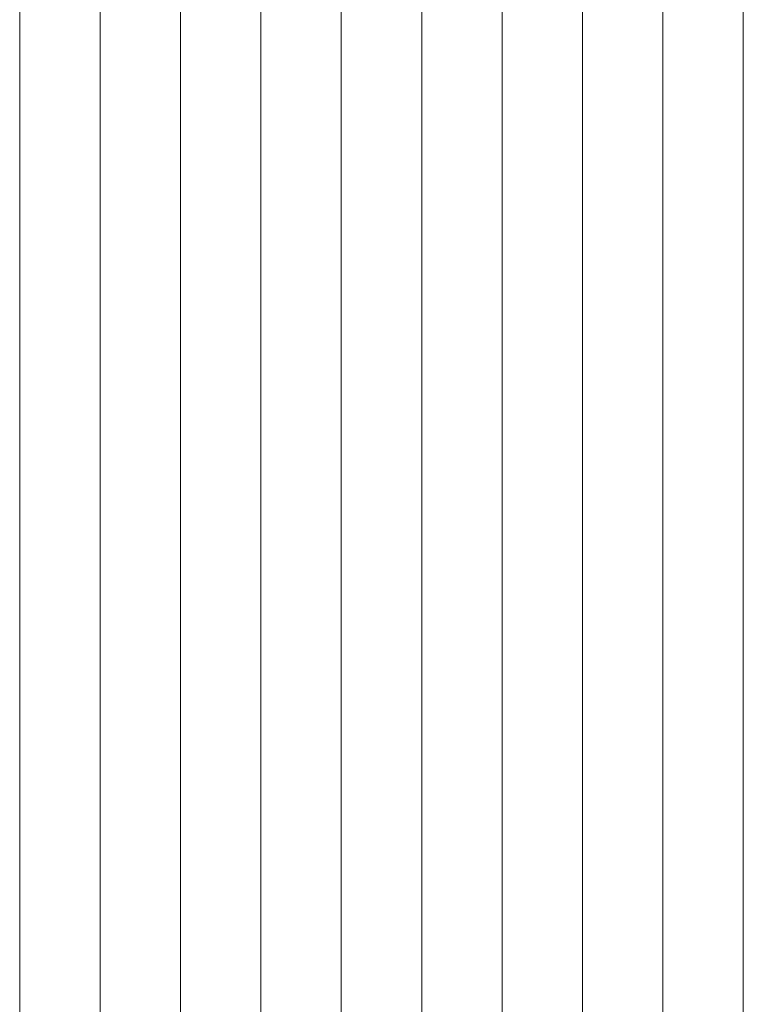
# Model space of a CAD drawing. Header units: millimetres. Extents: x -65 to 293624, y -1905 to 31061.
# Tile 56 of 256: x 38451 to 39351, y 16247 to 17472. Entities that reach past the tile are written whole.
import ezdxf

# ---------------------------------------------------------------- set-up
doc = ezdxf.new("R2010")
doc.units = ezdxf.units.MM
doc.header["$MEASUREMENT"] = 0
doc.layers.add('1263 Katuse alusserv.AR', color=7, linetype='Continuous')

# ---------------------------------------------------------------- blocks, each defined once
blk = doc.blocks.new('*X261', base_point=(-38239, 12361.4))
at = {"layer": '1263 Katuse alusserv.AR', "color": 7, "linetype": 'Continuous', "lineweight": 13}
for p, q in [((38450.6, 17505.7), (38450.6, 17441.8)), ((38450.6, 17505.7), (38450.6, 17441.8)), ((38550.6, 17505.7), (38550.6, 17441.8)), ((38550.6, 17505.7), (38550.6, 17441.8)), ((38650.6, 17505.7), (38650.6, 17441.8)), ((38650.6, 17505.7), (38650.6, 17441.8)), ((38750.6, 17505.7), (38750.6, 17441.8)), ((38750.6, 17505.7), (38750.6, 17441.8)), ((38850.6, 17505.7), (38850.6, 17441.8)), ((38850.6, 17505.7), (38850.6, 17441.8)), ((38950.6, 17505.7), (38950.6, 17441.8)), ((38950.6, 17505.7), (38950.6, 17441.8)), ((39050.6, 17505.7), (39050.6, 17441.8)), ((39050.6, 17505.7), (39050.6, 17441.8)), ((39150.6, 17505.7), (39150.6, 17441.8)), ((39150.6, 17505.7), (39150.6, 17441.8)), ((39250.6, 17505.7), (39250.6, 17441.8)), ((39250.6, 17505.7), (39250.6, 17441.8)), ((39350.6, 17505.7), (39350.6, 17441.8)), ((39350.6, 17505.7), (39350.6, 17441.8)), ((38450.6, 17441.8), (38450.6, 17377.9)), ((38450.6, 17441.8), (38450.6, 17377.9)), ((38550.6, 17441.8), (38550.6, 17377.9)), ((38550.6, 17441.8), (38550.6, 17377.9)), ((38650.6, 17441.8), (38650.6, 17377.9)), ((38650.6, 17441.8), (38650.6, 17377.9)), ((38750.6, 17441.8), (38750.6, 17377.9)), ((38750.6, 17441.8), (38750.6, 17377.9)), ((38850.6, 17441.8), (38850.6, 17377.9)), ((38850.6, 17441.8), (38850.6, 17377.9)), ((38950.6, 17441.8), (38950.6, 17377.9)), ((38950.6, 17441.8), (38950.6, 17377.9)), ((39050.6, 17441.8), (39050.6, 17377.9)), ((39050.6, 17441.8), (39050.6, 17377.9)), ((39150.6, 17441.8), (39150.6, 17377.9)), ((39150.6, 17441.8), (39150.6, 17377.9)), ((39250.6, 17441.8), (39250.6, 17377.9)), ((39250.6, 17441.8), (39250.6, 17377.9)), ((39350.6, 17441.8), (39350.6, 17377.9)), ((39350.6, 17441.8), (39350.6, 17377.9)), ((38450.6, 17377.9), (38450.6, 17313.9)), ((38450.6, 17377.9), (38450.6, 17313.9)), ((38550.6, 17377.9), (38550.6, 17313.9)), ((38550.6, 17377.9), (38550.6, 17313.9)), ((38650.6, 17377.9), (38650.6, 17313.9)), ((38650.6, 17377.9), (38650.6, 17313.9)), ((38750.6, 17377.9), (38750.6, 17313.9)), ((38750.6, 17377.9), (38750.6, 17313.9)), ((38850.6, 17377.9), (38850.6, 17313.9)), ((38850.6, 17377.9), (38850.6, 17313.9)), ((38950.6, 17377.9), (38950.6, 17313.9)), ((38950.6, 17377.9), (38950.6, 17313.9)), ((39050.6, 17377.9), (39050.6, 17313.9)), ((39050.6, 17377.9), (39050.6, 17313.9)), ((39150.6, 17377.9), (39150.6, 17313.9)), ((39150.6, 17377.9), (39150.6, 17313.9)), ((39250.6, 17377.9), (39250.6, 17313.9)), ((39250.6, 17377.9), (39250.6, 17313.9)), ((39350.6, 17377.9), (39350.6, 17313.9)), ((39350.6, 17377.9), (39350.6, 17313.9)), ((38450.6, 17313.9), (38450.6, 17250)), ((38450.6, 17313.9), (38450.6, 17250)), ((38550.6, 17313.9), (38550.6, 17250)), ((38550.6, 17313.9), (38550.6, 17250)), ((38650.6, 17313.9), (38650.6, 17250)), ((38650.6, 17313.9), (38650.6, 17250)), ((38750.6, 17313.9), (38750.6, 17250)), ((38750.6, 17313.9), (38750.6, 17250)), ((38850.6, 17313.9), (38850.6, 17250)), ((38850.6, 17313.9), (38850.6, 17250)), ((38950.6, 17313.9), (38950.6, 17250)), ((38950.6, 17313.9), (38950.6, 17250)), ((39050.6, 17313.9), (39050.6, 17250)), ((39050.6, 17313.9), (39050.6, 17250)), ((39150.6, 17313.9), (39150.6, 17250)), ((39150.6, 17313.9), (39150.6, 17250)), ((39250.6, 17313.9), (39250.6, 17250)), ((39250.6, 17313.9), (39250.6, 17250)), ((39350.6, 17313.9), (39350.6, 17250)), ((39350.6, 17313.9), (39350.6, 17250)), ((38450.6, 17250), (38450.6, 17186.1)), ((38450.6, 17250), (38450.6, 17186.1)), ((38550.6, 17250), (38550.6, 17186.1)), ((38550.6, 17250), (38550.6, 17186.1)), ((38650.6, 17250), (38650.6, 17186.1)), ((38650.6, 17250), (38650.6, 17186.1)), ((38750.6, 17250), (38750.6, 17186.1)), ((38750.6, 17250), (38750.6, 17186.1)), ((38850.6, 17250), (38850.6, 17186.1)), ((38850.6, 17250), (38850.6, 17186.1)), ((38950.6, 17250), (38950.6, 17186.1)), ((38950.6, 17250), (38950.6, 17186.1)), ((39050.6, 17250), (39050.6, 17186.1)), ((39050.6, 17250), (39050.6, 17186.1)), ((39150.6, 17250), (39150.6, 17186.1)), ((39150.6, 17250), (39150.6, 17186.1)), ((39250.6, 17250), (39250.6, 17186.1)), ((39250.6, 17250), (39250.6, 17186.1)), ((39350.6, 17250), (39350.6, 17186.1)), ((39350.6, 17250), (39350.6, 17186.1)), ((38450.6, 17186.1), (38450.6, 17122.2)), ((38450.6, 17186.1), (38450.6, 17122.2)), ((38550.6, 17186.1), (38550.6, 17122.2)), ((38550.6, 17186.1), (38550.6, 17122.2)), ((38650.6, 17186.1), (38650.6, 17122.2)), ((38650.6, 17186.1), (38650.6, 17122.2)), ((38750.6, 17186.1), (38750.6, 17122.2)), ((38750.6, 17186.1), (38750.6, 17122.2)), ((38850.6, 17186.1), (38850.6, 17122.2)), ((38850.6, 17186.1), (38850.6, 17122.2)), ((38950.6, 17186.1), (38950.6, 17122.2)), ((38950.6, 17186.1), (38950.6, 17122.2)), ((39050.6, 17186.1), (39050.6, 17122.2)), ((39050.6, 17186.1), (39050.6, 17122.2)), ((39150.6, 17186.1), (39150.6, 17122.2)), ((39150.6, 17186.1), (39150.6, 17122.2)), ((39250.6, 17186.1), (39250.6, 17122.2)), ((39250.6, 17186.1), (39250.6, 17122.2)), ((39350.6, 17186.1), (39350.6, 17122.2)), ((39350.6, 17186.1), (39350.6, 17122.2)), ((38450.6, 17122.2), (38450.6, 17058.3)), ((38450.6, 17122.2), (38450.6, 17058.3)), ((38550.6, 17122.2), (38550.6, 17058.3)), ((38550.6, 17122.2), (38550.6, 17058.3)), ((38650.6, 17122.2), (38650.6, 17058.3)), ((38650.6, 17122.2), (38650.6, 17058.3)), ((38750.6, 17122.2), (38750.6, 17058.3)), ((38750.6, 17122.2), (38750.6, 17058.3)), ((38850.6, 17122.2), (38850.6, 17058.3)), ((38850.6, 17122.2), (38850.6, 17058.3)), ((38950.6, 17122.2), (38950.6, 17058.3)), ((38950.6, 17122.2), (38950.6, 17058.3)), ((39050.6, 17122.2), (39050.6, 17058.3)), ((39050.6, 17122.2), (39050.6, 17058.3)), ((39150.6, 17122.2), (39150.6, 17058.3)), ((39150.6, 17122.2), (39150.6, 17058.3)), ((39250.6, 17122.2), (39250.6, 17058.3)), ((39250.6, 17122.2), (39250.6, 17058.3)), ((39350.6, 17122.2), (39350.6, 17058.3)), ((39350.6, 17122.2), (39350.6, 17058.3)), ((38450.6, 17058.3), (38450.6, 16994.4)), ((38450.6, 17058.3), (38450.6, 16994.4)), ((38550.6, 17058.3), (38550.6, 16994.4)), ((38550.6, 17058.3), (38550.6, 16994.4)), ((38650.6, 17058.3), (38650.6, 16994.4)), ((38650.6, 17058.3), (38650.6, 16994.4)), ((38750.6, 17058.3), (38750.6, 16994.4)), ((38750.6, 17058.3), (38750.6, 16994.4)), ((38850.6, 17058.3), (38850.6, 16994.4)), ((38850.6, 17058.3), (38850.6, 16994.4)), ((38950.6, 17058.3), (38950.6, 16994.4)), ((38950.6, 17058.3), (38950.6, 16994.4)), ((39050.6, 17058.3), (39050.6, 16994.4)), ((39050.6, 17058.3), (39050.6, 16994.4)), ((39150.6, 17058.3), (39150.6, 16994.4)), ((39150.6, 17058.3), (39150.6, 16994.4)), ((39250.6, 17058.3), (39250.6, 16994.4)), ((39250.6, 17058.3), (39250.6, 16994.4)), ((39350.6, 17058.3), (39350.6, 16994.4)), ((39350.6, 17058.3), (39350.6, 16994.4)), ((38450.6, 16994.4), (38450.6, 16930.4)), ((38450.6, 16994.4), (38450.6, 16930.4)), ((38550.6, 16994.4), (38550.6, 16930.4)), ((38550.6, 16994.4), (38550.6, 16930.4)), ((38650.6, 16994.4), (38650.6, 16930.4)), ((38650.6, 16994.4), (38650.6, 16930.4)), ((38750.6, 16994.4), (38750.6, 16930.4)), ((38750.6, 16994.4), (38750.6, 16930.4)), ((38850.6, 16994.4), (38850.6, 16930.4)), ((38850.6, 16994.4), (38850.6, 16930.4)), ((38950.6, 16994.4), (38950.6, 16930.4)), ((38950.6, 16994.4), (38950.6, 16930.4)), ((39050.6, 16994.4), (39050.6, 16930.4)), ((39050.6, 16994.4), (39050.6, 16930.4)), ((39150.6, 16994.4), (39150.6, 16930.4)), ((39150.6, 16994.4), (39150.6, 16930.4)), ((39250.6, 16994.4), (39250.6, 16930.4)), ((39250.6, 16994.4), (39250.6, 16930.4)), ((39350.6, 16994.4), (39350.6, 16930.4)), ((39350.6, 16994.4), (39350.6, 16930.4)), ((38450.6, 16930.4), (38450.6, 16866.5)), ((38450.6, 16930.4), (38450.6, 16866.5)), ((38550.6, 16930.4), (38550.6, 16866.5)), ((38550.6, 16930.4), (38550.6, 16866.5)), ((38650.6, 16930.4), (38650.6, 16866.5)), ((38650.6, 16930.4), (38650.6, 16866.5)), ((38750.6, 16930.4), (38750.6, 16866.5)), ((38750.6, 16930.4), (38750.6, 16866.5)), ((38850.6, 16930.4), (38850.6, 16866.5)), ((38850.6, 16930.4), (38850.6, 16866.5)), ((38950.6, 16930.4), (38950.6, 16866.5)), ((38950.6, 16930.4), (38950.6, 16866.5)), ((39050.6, 16930.4), (39050.6, 16866.5)), ((39050.6, 16930.4), (39050.6, 16866.5)), ((39150.6, 16930.4), (39150.6, 16866.5)), ((39150.6, 16930.4), (39150.6, 16866.5)), ((39250.6, 16930.4), (39250.6, 16866.5)), ((39250.6, 16930.4), (39250.6, 16866.5)), ((39350.6, 16930.4), (39350.6, 16866.5)), ((39350.6, 16930.4), (39350.6, 16866.5)), ((38450.6, 16866.5), (38450.6, 16802.6)), ((38450.6, 16866.5), (38450.6, 16802.6)), ((38550.6, 16866.5), (38550.6, 16802.6)), ((38550.6, 16866.5), (38550.6, 16802.6)), ((38650.6, 16866.5), (38650.6, 16802.6)), ((38650.6, 16866.5), (38650.6, 16802.6)), ((38750.6, 16866.5), (38750.6, 16802.6)), ((38750.6, 16866.5), (38750.6, 16802.6)), ((38850.6, 16866.5), (38850.6, 16802.6)), ((38850.6, 16866.5), (38850.6, 16802.6)), ((38950.6, 16866.5), (38950.6, 16802.6)), ((38950.6, 16866.5), (38950.6, 16802.6)), ((39050.6, 16866.5), (39050.6, 16802.6)), ((39050.6, 16866.5), (39050.6, 16802.6)), ((39150.6, 16866.5), (39150.6, 16802.6)), ((39150.6, 16866.5), (39150.6, 16802.6)), ((39250.6, 16866.5), (39250.6, 16802.6)), ((39250.6, 16866.5), (39250.6, 16802.6)), ((39350.6, 16866.5), (39350.6, 16802.6)), ((39350.6, 16866.5), (39350.6, 16802.6)), ((38450.6, 16802.6), (38450.6, 16738.7)), ((38450.6, 16802.6), (38450.6, 16738.7)), ((38550.6, 16802.6), (38550.6, 16738.7)), ((38550.6, 16802.6), (38550.6, 16738.7)), ((38650.6, 16802.6), (38650.6, 16738.7)), ((38650.6, 16802.6), (38650.6, 16738.7)), ((38750.6, 16802.6), (38750.6, 16738.7)), ((38750.6, 16802.6), (38750.6, 16738.7)), ((38850.6, 16802.6), (38850.6, 16738.7)), ((38850.6, 16802.6), (38850.6, 16738.7)), ((38950.6, 16802.6), (38950.6, 16738.7)), ((38950.6, 16802.6), (38950.6, 16738.7)), ((39050.6, 16802.6), (39050.6, 16738.7)), ((39050.6, 16802.6), (39050.6, 16738.7)), ((39150.6, 16802.6), (39150.6, 16738.7)), ((39150.6, 16802.6), (39150.6, 16738.7)), ((39250.6, 16802.6), (39250.6, 16738.7)), ((39250.6, 16802.6), (39250.6, 16738.7)), ((39350.6, 16802.6), (39350.6, 16738.7)), ((39350.6, 16802.6), (39350.6, 16738.7)), ((38450.6, 16738.7), (38450.6, 16674.8)), ((38450.6, 16738.7), (38450.6, 16674.8)), ((38550.6, 16738.7), (38550.6, 16674.8)), ((38550.6, 16738.7), (38550.6, 16674.8)), ((38650.6, 16738.7), (38650.6, 16674.8)), ((38650.6, 16738.7), (38650.6, 16674.8)), ((38750.6, 16738.7), (38750.6, 16674.8)), ((38750.6, 16738.7), (38750.6, 16674.8)), ((38850.6, 16738.7), (38850.6, 16674.8)), ((38850.6, 16738.7), (38850.6, 16674.8)), ((38950.6, 16738.7), (38950.6, 16674.8)), ((38950.6, 16738.7), (38950.6, 16674.8)), ((39050.6, 16738.7), (39050.6, 16674.8)), ((39050.6, 16738.7), (39050.6, 16674.8)), ((39150.6, 16738.7), (39150.6, 16674.8)), ((39150.6, 16738.7), (39150.6, 16674.8)), ((39250.6, 16738.7), (39250.6, 16674.8)), ((39250.6, 16738.7), (39250.6, 16674.8)), ((39350.6, 16738.7), (39350.6, 16674.8)), ((39350.6, 16738.7), (39350.6, 16674.8)), ((38450.6, 16674.8), (38450.6, 16610.9)), ((38450.6, 16674.8), (38450.6, 16610.9)), ((38550.6, 16674.8), (38550.6, 16610.9)), ((38550.6, 16674.8), (38550.6, 16610.9)), ((38650.6, 16674.8), (38650.6, 16610.9)), ((38650.6, 16674.8), (38650.6, 16610.9)), ((38750.6, 16674.8), (38750.6, 16610.9)), ((38750.6, 16674.8), (38750.6, 16610.9)), ((38850.6, 16674.8), (38850.6, 16610.9)), ((38850.6, 16674.8), (38850.6, 16610.9)), ((38950.6, 16674.8), (38950.6, 16610.9)), ((38950.6, 16674.8), (38950.6, 16610.9)), ((39050.6, 16674.8), (39050.6, 16610.9)), ((39050.6, 16674.8), (39050.6, 16610.9)), ((39150.6, 16674.8), (39150.6, 16610.9)), ((39150.6, 16674.8), (39150.6, 16610.9)), ((39250.6, 16674.8), (39250.6, 16610.9)), ((39250.6, 16674.8), (39250.6, 16610.9)), ((39350.6, 16674.8), (39350.6, 16610.9)), ((39350.6, 16674.8), (39350.6, 16610.9)), ((38450.6, 16610.9), (38450.6, 16547)), ((38450.6, 16610.9), (38450.6, 16547)), ((38550.6, 16610.9), (38550.6, 16547)), ((38550.6, 16610.9), (38550.6, 16547)), ((38650.6, 16610.9), (38650.6, 16547)), ((38650.6, 16610.9), (38650.6, 16547)), ((38750.6, 16610.9), (38750.6, 16547)), ((38750.6, 16610.9), (38750.6, 16547)), ((38850.6, 16610.9), (38850.6, 16547)), ((38850.6, 16610.9), (38850.6, 16547)), ((38950.6, 16610.9), (38950.6, 16547)), ((38950.6, 16610.9), (38950.6, 16547)), ((39050.6, 16610.9), (39050.6, 16547)), ((39050.6, 16610.9), (39050.6, 16547)), ((39150.6, 16610.9), (39150.6, 16547)), ((39150.6, 16610.9), (39150.6, 16547)), ((39250.6, 16610.9), (39250.6, 16547)), ((39250.6, 16610.9), (39250.6, 16547)), ((39350.6, 16610.9), (39350.6, 16547)), ((39350.6, 16610.9), (39350.6, 16547)), ((38450.6, 16547), (38450.6, 16483)), ((38450.6, 16547), (38450.6, 16483)), ((38550.6, 16547), (38550.6, 16483)), ((38550.6, 16547), (38550.6, 16483)), ((38650.6, 16547), (38650.6, 16483)), ((38650.6, 16547), (38650.6, 16483)), ((38750.6, 16547), (38750.6, 16483)), ((38750.6, 16547), (38750.6, 16483)), ((38850.6, 16547), (38850.6, 16483)), ((38850.6, 16547), (38850.6, 16483)), ((38950.6, 16547), (38950.6, 16483)), ((38950.6, 16547), (38950.6, 16483)), ((39050.6, 16547), (39050.6, 16483)), ((39050.6, 16547), (39050.6, 16483)), ((39150.6, 16547), (39150.6, 16483)), ((39150.6, 16547), (39150.6, 16483)), ((39250.6, 16547), (39250.6, 16483)), ((39250.6, 16547), (39250.6, 16483)), ((39350.6, 16547), (39350.6, 16483)), ((39350.6, 16547), (39350.6, 16483)), ((38450.6, 16483), (38450.6, 16419.1)), ((38450.6, 16483), (38450.6, 16419.1)), ((38550.6, 16483), (38550.6, 16419.1)), ((38550.6, 16483), (38550.6, 16419.1)), ((38650.6, 16483), (38650.6, 16419.1)), ((38650.6, 16483), (38650.6, 16419.1)), ((38750.6, 16483), (38750.6, 16419.1)), ((38750.6, 16483), (38750.6, 16419.1)), ((38850.6, 16483), (38850.6, 16419.1)), ((38850.6, 16483), (38850.6, 16419.1)), ((38950.6, 16483), (38950.6, 16419.1)), ((38950.6, 16483), (38950.6, 16419.1)), ((39050.6, 16483), (39050.6, 16419.1)), ((39050.6, 16483), (39050.6, 16419.1)), ((39150.6, 16483), (39150.6, 16419.1)), ((39150.6, 16483), (39150.6, 16419.1)), ((39250.6, 16483), (39250.6, 16419.1)), ((39250.6, 16483), (39250.6, 16419.1)), ((39350.6, 16483), (39350.6, 16419.1)), ((39350.6, 16483), (39350.6, 16419.1)), ((38450.6, 16419.1), (38450.6, 16355.2)), ((38450.6, 16419.1), (38450.6, 16355.2)), ((38550.6, 16419.1), (38550.6, 16355.2)), ((38550.6, 16419.1), (38550.6, 16355.2)), ((38650.6, 16419.1), (38650.6, 16355.2)), ((38650.6, 16419.1), (38650.6, 16355.2)), ((38750.6, 16419.1), (38750.6, 16355.2)), ((38750.6, 16419.1), (38750.6, 16355.2)), ((38850.6, 16419.1), (38850.6, 16355.2)), ((38850.6, 16419.1), (38850.6, 16355.2)), ((38950.6, 16419.1), (38950.6, 16355.2)), ((38950.6, 16419.1), (38950.6, 16355.2)), ((39050.6, 16419.1), (39050.6, 16355.2)), ((39050.6, 16419.1), (39050.6, 16355.2)), ((39150.6, 16419.1), (39150.6, 16355.2)), ((39150.6, 16419.1), (39150.6, 16355.2)), ((39250.6, 16419.1), (39250.6, 16355.2)), ((39250.6, 16419.1), (39250.6, 16355.2)), ((39350.6, 16419.1), (39350.6, 16355.2)), ((39350.6, 16419.1), (39350.6, 16355.2)), ((38450.6, 16355.2), (38450.6, 16291.3)), ((38450.6, 16355.2), (38450.6, 16291.3)), ((38550.6, 16355.2), (38550.6, 16291.3)), ((38550.6, 16355.2), (38550.6, 16291.3)), ((38650.6, 16355.2), (38650.6, 16291.3)), ((38650.6, 16355.2), (38650.6, 16291.3)), ((38750.6, 16355.2), (38750.6, 16291.3)), ((38750.6, 16355.2), (38750.6, 16291.3)), ((38850.6, 16355.2), (38850.6, 16291.3)), ((38850.6, 16355.2), (38850.6, 16291.3)), ((38950.6, 16355.2), (38950.6, 16291.3)), ((38950.6, 16355.2), (38950.6, 16291.3)), ((39050.6, 16355.2), (39050.6, 16291.3)), ((39050.6, 16355.2), (39050.6, 16291.3)), ((39150.6, 16355.2), (39150.6, 16291.3)), ((39150.6, 16355.2), (39150.6, 16291.3)), ((39250.6, 16355.2), (39250.6, 16291.3)), ((39250.6, 16355.2), (39250.6, 16291.3)), ((39350.6, 16355.2), (39350.6, 16291.3)), ((39350.6, 16355.2), (39350.6, 16291.3)), ((38450.6, 16291.3), (38450.6, 16227.4)), ((38450.6, 16291.3), (38450.6, 16227.4)), ((38550.6, 16291.3), (38550.6, 16227.4)), ((38550.6, 16291.3), (38550.6, 16227.4)), ((38650.6, 16291.3), (38650.6, 16227.4)), ((38650.6, 16291.3), (38650.6, 16227.4)), ((38750.6, 16291.3), (38750.6, 16227.4)), ((38750.6, 16291.3), (38750.6, 16227.4)), ((38850.6, 16291.3), (38850.6, 16227.4)), ((38850.6, 16291.3), (38850.6, 16227.4)), ((38950.6, 16291.3), (38950.6, 16227.4)), ((38950.6, 16291.3), (38950.6, 16227.4)), ((39050.6, 16291.3), (39050.6, 16227.4)), ((39050.6, 16291.3), (39050.6, 16227.4)), ((39150.6, 16291.3), (39150.6, 16227.4)), ((39150.6, 16291.3), (39150.6, 16227.4)), ((39250.6, 16291.3), (39250.6, 16227.4)), ((39250.6, 16291.3), (39250.6, 16227.4)), ((39350.6, 16291.3), (39350.6, 16227.4)), ((39350.6, 16291.3), (39350.6, 16227.4))]:
    blk.add_line(p, q, dxfattribs=at)
blk = doc.blocks.new('*X262', base_point=(-38239, 12361.4))
at = {"layer": '1263 Katuse alusserv.AR', "color": 7, "linetype": 'Continuous', "lineweight": 13}
for p, q in [((38450.6, 17505.7), (38450.6, 17441.8)), ((38450.6, 17505.7), (38450.6, 17441.8)), ((38550.6, 17505.7), (38550.6, 17441.8)), ((38550.6, 17505.7), (38550.6, 17441.8)), ((38650.6, 17505.7), (38650.6, 17441.8)), ((38650.6, 17505.7), (38650.6, 17441.8)), ((38750.6, 17505.7), (38750.6, 17441.8)), ((38750.6, 17505.7), (38750.6, 17441.8)), ((38850.6, 17505.7), (38850.6, 17441.8)), ((38850.6, 17505.7), (38850.6, 17441.8)), ((38950.6, 17505.7), (38950.6, 17441.8)), ((38950.6, 17505.7), (38950.6, 17441.8)), ((39050.6, 17505.7), (39050.6, 17441.8)), ((39050.6, 17505.7), (39050.6, 17441.8)), ((39150.6, 17505.7), (39150.6, 17441.8)), ((39150.6, 17505.7), (39150.6, 17441.8)), ((39250.6, 17505.7), (39250.6, 17441.8)), ((39250.6, 17505.7), (39250.6, 17441.8)), ((39350.6, 17505.7), (39350.6, 17441.8)), ((39350.6, 17505.7), (39350.6, 17441.8)), ((38450.6, 17441.8), (38450.6, 17377.9)), ((38450.6, 17441.8), (38450.6, 17377.9)), ((38550.6, 17441.8), (38550.6, 17377.9)), ((38550.6, 17441.8), (38550.6, 17377.9)), ((38650.6, 17441.8), (38650.6, 17377.9)), ((38650.6, 17441.8), (38650.6, 17377.9)), ((38750.6, 17441.8), (38750.6, 17377.9)), ((38750.6, 17441.8), (38750.6, 17377.9)), ((38850.6, 17441.8), (38850.6, 17377.9)), ((38850.6, 17441.8), (38850.6, 17377.9)), ((38950.6, 17441.8), (38950.6, 17377.9)), ((38950.6, 17441.8), (38950.6, 17377.9)), ((39050.6, 17441.8), (39050.6, 17377.9)), ((39050.6, 17441.8), (39050.6, 17377.9)), ((39150.6, 17441.8), (39150.6, 17377.9)), ((39150.6, 17441.8), (39150.6, 17377.9)), ((39250.6, 17441.8), (39250.6, 17377.9)), ((39250.6, 17441.8), (39250.6, 17377.9)), ((39350.6, 17441.8), (39350.6, 17377.9)), ((39350.6, 17441.8), (39350.6, 17377.9)), ((38450.6, 17377.9), (38450.6, 17313.9)), ((38450.6, 17377.9), (38450.6, 17313.9)), ((38550.6, 17377.9), (38550.6, 17313.9)), ((38550.6, 17377.9), (38550.6, 17313.9)), ((38650.6, 17377.9), (38650.6, 17313.9)), ((38650.6, 17377.9), (38650.6, 17313.9)), ((38750.6, 17377.9), (38750.6, 17313.9)), ((38750.6, 17377.9), (38750.6, 17313.9)), ((38850.6, 17377.9), (38850.6, 17313.9)), ((38850.6, 17377.9), (38850.6, 17313.9)), ((38950.6, 17377.9), (38950.6, 17313.9)), ((38950.6, 17377.9), (38950.6, 17313.9)), ((39050.6, 17377.9), (39050.6, 17313.9)), ((39050.6, 17377.9), (39050.6, 17313.9)), ((39150.6, 17377.9), (39150.6, 17313.9)), ((39150.6, 17377.9), (39150.6, 17313.9)), ((39250.6, 17377.9), (39250.6, 17313.9)), ((39250.6, 17377.9), (39250.6, 17313.9)), ((39350.6, 17377.9), (39350.6, 17313.9)), ((39350.6, 17377.9), (39350.6, 17313.9)), ((38450.6, 17313.9), (38450.6, 17250)), ((38450.6, 17313.9), (38450.6, 17250)), ((38550.6, 17313.9), (38550.6, 17250)), ((38550.6, 17313.9), (38550.6, 17250)), ((38650.6, 17313.9), (38650.6, 17250)), ((38650.6, 17313.9), (38650.6, 17250)), ((38750.6, 17313.9), (38750.6, 17250)), ((38750.6, 17313.9), (38750.6, 17250)), ((38850.6, 17313.9), (38850.6, 17250)), ((38850.6, 17313.9), (38850.6, 17250)), ((38950.6, 17313.9), (38950.6, 17250)), ((38950.6, 17313.9), (38950.6, 17250)), ((39050.6, 17313.9), (39050.6, 17250)), ((39050.6, 17313.9), (39050.6, 17250)), ((39150.6, 17313.9), (39150.6, 17250)), ((39150.6, 17313.9), (39150.6, 17250)), ((39250.6, 17313.9), (39250.6, 17250)), ((39250.6, 17313.9), (39250.6, 17250)), ((39350.6, 17313.9), (39350.6, 17250)), ((39350.6, 17313.9), (39350.6, 17250)), ((38450.6, 17250), (38450.6, 17186.1)), ((38450.6, 17250), (38450.6, 17186.1)), ((38550.6, 17250), (38550.6, 17186.1)), ((38550.6, 17250), (38550.6, 17186.1)), ((38650.6, 17250), (38650.6, 17186.1)), ((38650.6, 17250), (38650.6, 17186.1)), ((38750.6, 17250), (38750.6, 17186.1)), ((38750.6, 17250), (38750.6, 17186.1)), ((38850.6, 17250), (38850.6, 17186.1)), ((38850.6, 17250), (38850.6, 17186.1)), ((38950.6, 17250), (38950.6, 17186.1)), ((38950.6, 17250), (38950.6, 17186.1)), ((39050.6, 17250), (39050.6, 17186.1)), ((39050.6, 17250), (39050.6, 17186.1)), ((39150.6, 17250), (39150.6, 17186.1)), ((39150.6, 17250), (39150.6, 17186.1)), ((39250.6, 17250), (39250.6, 17186.1)), ((39250.6, 17250), (39250.6, 17186.1)), ((39350.6, 17250), (39350.6, 17186.1)), ((39350.6, 17250), (39350.6, 17186.1)), ((38450.6, 17186.1), (38450.6, 17122.2)), ((38450.6, 17186.1), (38450.6, 17122.2)), ((38550.6, 17186.1), (38550.6, 17122.2)), ((38550.6, 17186.1), (38550.6, 17122.2)), ((38650.6, 17186.1), (38650.6, 17122.2)), ((38650.6, 17186.1), (38650.6, 17122.2)), ((38750.6, 17186.1), (38750.6, 17122.2)), ((38750.6, 17186.1), (38750.6, 17122.2)), ((38850.6, 17186.1), (38850.6, 17122.2)), ((38850.6, 17186.1), (38850.6, 17122.2)), ((38950.6, 17186.1), (38950.6, 17122.2)), ((38950.6, 17186.1), (38950.6, 17122.2)), ((39050.6, 17186.1), (39050.6, 17122.2)), ((39050.6, 17186.1), (39050.6, 17122.2)), ((39150.6, 17186.1), (39150.6, 17122.2)), ((39150.6, 17186.1), (39150.6, 17122.2)), ((39250.6, 17186.1), (39250.6, 17122.2)), ((39250.6, 17186.1), (39250.6, 17122.2)), ((39350.6, 17186.1), (39350.6, 17122.2)), ((39350.6, 17186.1), (39350.6, 17122.2)), ((38450.6, 17122.2), (38450.6, 17058.3)), ((38450.6, 17122.2), (38450.6, 17058.3)), ((38550.6, 17122.2), (38550.6, 17058.3)), ((38550.6, 17122.2), (38550.6, 17058.3)), ((38650.6, 17122.2), (38650.6, 17058.3)), ((38650.6, 17122.2), (38650.6, 17058.3)), ((38750.6, 17122.2), (38750.6, 17058.3)), ((38750.6, 17122.2), (38750.6, 17058.3)), ((38850.6, 17122.2), (38850.6, 17058.3)), ((38850.6, 17122.2), (38850.6, 17058.3)), ((38950.6, 17122.2), (38950.6, 17058.3)), ((38950.6, 17122.2), (38950.6, 17058.3)), ((39050.6, 17122.2), (39050.6, 17058.3)), ((39050.6, 17122.2), (39050.6, 17058.3)), ((39150.6, 17122.2), (39150.6, 17058.3)), ((39150.6, 17122.2), (39150.6, 17058.3)), ((39250.6, 17122.2), (39250.6, 17058.3)), ((39250.6, 17122.2), (39250.6, 17058.3)), ((39350.6, 17122.2), (39350.6, 17058.3)), ((39350.6, 17122.2), (39350.6, 17058.3)), ((38450.6, 17058.3), (38450.6, 16994.4)), ((38450.6, 17058.3), (38450.6, 16994.4)), ((38550.6, 17058.3), (38550.6, 16994.4)), ((38550.6, 17058.3), (38550.6, 16994.4)), ((38650.6, 17058.3), (38650.6, 16994.4)), ((38650.6, 17058.3), (38650.6, 16994.4)), ((38750.6, 17058.3), (38750.6, 16994.4)), ((38750.6, 17058.3), (38750.6, 16994.4)), ((38850.6, 17058.3), (38850.6, 16994.4)), ((38850.6, 17058.3), (38850.6, 16994.4)), ((38950.6, 17058.3), (38950.6, 16994.4)), ((38950.6, 17058.3), (38950.6, 16994.4)), ((39050.6, 17058.3), (39050.6, 16994.4)), ((39050.6, 17058.3), (39050.6, 16994.4)), ((39150.6, 17058.3), (39150.6, 16994.4)), ((39150.6, 17058.3), (39150.6, 16994.4)), ((39250.6, 17058.3), (39250.6, 16994.4)), ((39250.6, 17058.3), (39250.6, 16994.4)), ((39350.6, 17058.3), (39350.6, 16994.4)), ((39350.6, 17058.3), (39350.6, 16994.4)), ((38450.6, 16994.4), (38450.6, 16930.4)), ((38450.6, 16994.4), (38450.6, 16930.4)), ((38550.6, 16994.4), (38550.6, 16930.4)), ((38550.6, 16994.4), (38550.6, 16930.4)), ((38650.6, 16994.4), (38650.6, 16930.4)), ((38650.6, 16994.4), (38650.6, 16930.4)), ((38750.6, 16994.4), (38750.6, 16930.4)), ((38750.6, 16994.4), (38750.6, 16930.4)), ((38850.6, 16994.4), (38850.6, 16930.4)), ((38850.6, 16994.4), (38850.6, 16930.4)), ((38950.6, 16994.4), (38950.6, 16930.4)), ((38950.6, 16994.4), (38950.6, 16930.4)), ((39050.6, 16994.4), (39050.6, 16930.4)), ((39050.6, 16994.4), (39050.6, 16930.4)), ((39150.6, 16994.4), (39150.6, 16930.4)), ((39150.6, 16994.4), (39150.6, 16930.4)), ((39250.6, 16994.4), (39250.6, 16930.4)), ((39250.6, 16994.4), (39250.6, 16930.4)), ((39350.6, 16994.4), (39350.6, 16930.4)), ((39350.6, 16994.4), (39350.6, 16930.4)), ((38450.6, 16930.4), (38450.6, 16866.5)), ((38450.6, 16930.4), (38450.6, 16866.5)), ((38550.6, 16930.4), (38550.6, 16866.5)), ((38550.6, 16930.4), (38550.6, 16866.5)), ((38650.6, 16930.4), (38650.6, 16866.5)), ((38650.6, 16930.4), (38650.6, 16866.5)), ((38750.6, 16930.4), (38750.6, 16866.5)), ((38750.6, 16930.4), (38750.6, 16866.5)), ((38850.6, 16930.4), (38850.6, 16866.5)), ((38850.6, 16930.4), (38850.6, 16866.5)), ((38950.6, 16930.4), (38950.6, 16866.5)), ((38950.6, 16930.4), (38950.6, 16866.5)), ((39050.6, 16930.4), (39050.6, 16866.5)), ((39050.6, 16930.4), (39050.6, 16866.5)), ((39150.6, 16930.4), (39150.6, 16866.5)), ((39150.6, 16930.4), (39150.6, 16866.5)), ((39250.6, 16930.4), (39250.6, 16866.5)), ((39250.6, 16930.4), (39250.6, 16866.5)), ((39350.6, 16930.4), (39350.6, 16866.5)), ((39350.6, 16930.4), (39350.6, 16866.5)), ((38450.6, 16866.5), (38450.6, 16802.6)), ((38450.6, 16866.5), (38450.6, 16802.6)), ((38550.6, 16866.5), (38550.6, 16802.6)), ((38550.6, 16866.5), (38550.6, 16802.6)), ((38650.6, 16866.5), (38650.6, 16802.6)), ((38650.6, 16866.5), (38650.6, 16802.6)), ((38750.6, 16866.5), (38750.6, 16802.6)), ((38750.6, 16866.5), (38750.6, 16802.6)), ((38850.6, 16866.5), (38850.6, 16802.6)), ((38850.6, 16866.5), (38850.6, 16802.6)), ((38950.6, 16866.5), (38950.6, 16802.6)), ((38950.6, 16866.5), (38950.6, 16802.6)), ((39050.6, 16866.5), (39050.6, 16802.6)), ((39050.6, 16866.5), (39050.6, 16802.6)), ((39150.6, 16866.5), (39150.6, 16802.6)), ((39150.6, 16866.5), (39150.6, 16802.6)), ((39250.6, 16866.5), (39250.6, 16802.6)), ((39250.6, 16866.5), (39250.6, 16802.6)), ((39350.6, 16866.5), (39350.6, 16802.6)), ((39350.6, 16866.5), (39350.6, 16802.6)), ((38450.6, 16802.6), (38450.6, 16738.7)), ((38450.6, 16802.6), (38450.6, 16738.7)), ((38550.6, 16802.6), (38550.6, 16738.7)), ((38550.6, 16802.6), (38550.6, 16738.7)), ((38650.6, 16802.6), (38650.6, 16738.7)), ((38650.6, 16802.6), (38650.6, 16738.7)), ((38750.6, 16802.6), (38750.6, 16738.7)), ((38750.6, 16802.6), (38750.6, 16738.7)), ((38850.6, 16802.6), (38850.6, 16738.7)), ((38850.6, 16802.6), (38850.6, 16738.7)), ((38950.6, 16802.6), (38950.6, 16738.7)), ((38950.6, 16802.6), (38950.6, 16738.7)), ((39050.6, 16802.6), (39050.6, 16738.7)), ((39050.6, 16802.6), (39050.6, 16738.7)), ((39150.6, 16802.6), (39150.6, 16738.7)), ((39150.6, 16802.6), (39150.6, 16738.7)), ((39250.6, 16802.6), (39250.6, 16738.7)), ((39250.6, 16802.6), (39250.6, 16738.7)), ((39350.6, 16802.6), (39350.6, 16738.7)), ((39350.6, 16802.6), (39350.6, 16738.7)), ((38450.6, 16738.7), (38450.6, 16674.8)), ((38450.6, 16738.7), (38450.6, 16674.8)), ((38550.6, 16738.7), (38550.6, 16674.8)), ((38550.6, 16738.7), (38550.6, 16674.8)), ((38650.6, 16738.7), (38650.6, 16674.8)), ((38650.6, 16738.7), (38650.6, 16674.8)), ((38750.6, 16738.7), (38750.6, 16674.8)), ((38750.6, 16738.7), (38750.6, 16674.8)), ((38850.6, 16738.7), (38850.6, 16674.8)), ((38850.6, 16738.7), (38850.6, 16674.8)), ((38950.6, 16738.7), (38950.6, 16674.8)), ((38950.6, 16738.7), (38950.6, 16674.8)), ((39050.6, 16738.7), (39050.6, 16674.8)), ((39050.6, 16738.7), (39050.6, 16674.8)), ((39150.6, 16738.7), (39150.6, 16674.8)), ((39150.6, 16738.7), (39150.6, 16674.8)), ((39250.6, 16738.7), (39250.6, 16674.8)), ((39250.6, 16738.7), (39250.6, 16674.8)), ((39350.6, 16738.7), (39350.6, 16674.8)), ((39350.6, 16738.7), (39350.6, 16674.8)), ((38450.6, 16674.8), (38450.6, 16610.9)), ((38450.6, 16674.8), (38450.6, 16610.9)), ((38550.6, 16674.8), (38550.6, 16610.9)), ((38550.6, 16674.8), (38550.6, 16610.9)), ((38650.6, 16674.8), (38650.6, 16610.9)), ((38650.6, 16674.8), (38650.6, 16610.9)), ((38750.6, 16674.8), (38750.6, 16610.9)), ((38750.6, 16674.8), (38750.6, 16610.9)), ((38850.6, 16674.8), (38850.6, 16610.9)), ((38850.6, 16674.8), (38850.6, 16610.9)), ((38950.6, 16674.8), (38950.6, 16610.9)), ((38950.6, 16674.8), (38950.6, 16610.9)), ((39050.6, 16674.8), (39050.6, 16610.9)), ((39050.6, 16674.8), (39050.6, 16610.9)), ((39150.6, 16674.8), (39150.6, 16610.9)), ((39150.6, 16674.8), (39150.6, 16610.9)), ((39250.6, 16674.8), (39250.6, 16610.9)), ((39250.6, 16674.8), (39250.6, 16610.9)), ((39350.6, 16674.8), (39350.6, 16610.9)), ((39350.6, 16674.8), (39350.6, 16610.9)), ((38450.6, 16610.9), (38450.6, 16547)), ((38450.6, 16610.9), (38450.6, 16547)), ((38550.6, 16610.9), (38550.6, 16547)), ((38550.6, 16610.9), (38550.6, 16547)), ((38650.6, 16610.9), (38650.6, 16547)), ((38650.6, 16610.9), (38650.6, 16547)), ((38750.6, 16610.9), (38750.6, 16547)), ((38750.6, 16610.9), (38750.6, 16547)), ((38850.6, 16610.9), (38850.6, 16547)), ((38850.6, 16610.9), (38850.6, 16547)), ((38950.6, 16610.9), (38950.6, 16547)), ((38950.6, 16610.9), (38950.6, 16547)), ((39050.6, 16610.9), (39050.6, 16547)), ((39050.6, 16610.9), (39050.6, 16547)), ((39150.6, 16610.9), (39150.6, 16547)), ((39150.6, 16610.9), (39150.6, 16547)), ((39250.6, 16610.9), (39250.6, 16547)), ((39250.6, 16610.9), (39250.6, 16547)), ((39350.6, 16610.9), (39350.6, 16547)), ((39350.6, 16610.9), (39350.6, 16547)), ((38450.6, 16547), (38450.6, 16483)), ((38450.6, 16547), (38450.6, 16483)), ((38550.6, 16547), (38550.6, 16483)), ((38550.6, 16547), (38550.6, 16483)), ((38650.6, 16547), (38650.6, 16483)), ((38650.6, 16547), (38650.6, 16483)), ((38750.6, 16547), (38750.6, 16483)), ((38750.6, 16547), (38750.6, 16483)), ((38850.6, 16547), (38850.6, 16483)), ((38850.6, 16547), (38850.6, 16483)), ((38950.6, 16547), (38950.6, 16483)), ((38950.6, 16547), (38950.6, 16483)), ((39050.6, 16547), (39050.6, 16483)), ((39050.6, 16547), (39050.6, 16483)), ((39150.6, 16547), (39150.6, 16483)), ((39150.6, 16547), (39150.6, 16483)), ((39250.6, 16547), (39250.6, 16483)), ((39250.6, 16547), (39250.6, 16483)), ((39350.6, 16547), (39350.6, 16483)), ((39350.6, 16547), (39350.6, 16483)), ((38450.6, 16483), (38450.6, 16419.1)), ((38450.6, 16483), (38450.6, 16419.1)), ((38550.6, 16483), (38550.6, 16419.1)), ((38550.6, 16483), (38550.6, 16419.1)), ((38650.6, 16483), (38650.6, 16419.1)), ((38650.6, 16483), (38650.6, 16419.1)), ((38750.6, 16483), (38750.6, 16419.1)), ((38750.6, 16483), (38750.6, 16419.1)), ((38850.6, 16483), (38850.6, 16419.1)), ((38850.6, 16483), (38850.6, 16419.1)), ((38950.6, 16483), (38950.6, 16419.1)), ((38950.6, 16483), (38950.6, 16419.1)), ((39050.6, 16483), (39050.6, 16419.1)), ((39050.6, 16483), (39050.6, 16419.1)), ((39150.6, 16483), (39150.6, 16419.1)), ((39150.6, 16483), (39150.6, 16419.1)), ((39250.6, 16483), (39250.6, 16419.1)), ((39250.6, 16483), (39250.6, 16419.1)), ((39350.6, 16483), (39350.6, 16419.1)), ((39350.6, 16483), (39350.6, 16419.1)), ((38450.6, 16419.1), (38450.6, 16355.2)), ((38450.6, 16419.1), (38450.6, 16355.2)), ((38550.6, 16419.1), (38550.6, 16355.2)), ((38550.6, 16419.1), (38550.6, 16355.2)), ((38650.6, 16419.1), (38650.6, 16355.2)), ((38650.6, 16419.1), (38650.6, 16355.2)), ((38750.6, 16419.1), (38750.6, 16355.2)), ((38750.6, 16419.1), (38750.6, 16355.2)), ((38850.6, 16419.1), (38850.6, 16355.2)), ((38850.6, 16419.1), (38850.6, 16355.2)), ((38950.6, 16419.1), (38950.6, 16355.2)), ((38950.6, 16419.1), (38950.6, 16355.2)), ((39050.6, 16419.1), (39050.6, 16355.2)), ((39050.6, 16419.1), (39050.6, 16355.2)), ((39150.6, 16419.1), (39150.6, 16355.2)), ((39150.6, 16419.1), (39150.6, 16355.2)), ((39250.6, 16419.1), (39250.6, 16355.2)), ((39250.6, 16419.1), (39250.6, 16355.2)), ((39350.6, 16419.1), (39350.6, 16355.2)), ((39350.6, 16419.1), (39350.6, 16355.2)), ((38450.6, 16355.2), (38450.6, 16291.3)), ((38450.6, 16355.2), (38450.6, 16291.3)), ((38550.6, 16355.2), (38550.6, 16291.3)), ((38550.6, 16355.2), (38550.6, 16291.3)), ((38650.6, 16355.2), (38650.6, 16291.3)), ((38650.6, 16355.2), (38650.6, 16291.3)), ((38750.6, 16355.2), (38750.6, 16291.3)), ((38750.6, 16355.2), (38750.6, 16291.3)), ((38850.6, 16355.2), (38850.6, 16291.3)), ((38850.6, 16355.2), (38850.6, 16291.3)), ((38950.6, 16355.2), (38950.6, 16291.3)), ((38950.6, 16355.2), (38950.6, 16291.3)), ((39050.6, 16355.2), (39050.6, 16291.3)), ((39050.6, 16355.2), (39050.6, 16291.3)), ((39150.6, 16355.2), (39150.6, 16291.3)), ((39150.6, 16355.2), (39150.6, 16291.3)), ((39250.6, 16355.2), (39250.6, 16291.3)), ((39250.6, 16355.2), (39250.6, 16291.3)), ((39350.6, 16355.2), (39350.6, 16291.3)), ((39350.6, 16355.2), (39350.6, 16291.3)), ((38450.6, 16291.3), (38450.6, 16227.4)), ((38450.6, 16291.3), (38450.6, 16227.4)), ((38550.6, 16291.3), (38550.6, 16227.4)), ((38550.6, 16291.3), (38550.6, 16227.4)), ((38650.6, 16291.3), (38650.6, 16227.4)), ((38650.6, 16291.3), (38650.6, 16227.4)), ((38750.6, 16291.3), (38750.6, 16227.4)), ((38750.6, 16291.3), (38750.6, 16227.4)), ((38850.6, 16291.3), (38850.6, 16227.4)), ((38850.6, 16291.3), (38850.6, 16227.4)), ((38950.6, 16291.3), (38950.6, 16227.4)), ((38950.6, 16291.3), (38950.6, 16227.4)), ((39050.6, 16291.3), (39050.6, 16227.4)), ((39050.6, 16291.3), (39050.6, 16227.4)), ((39150.6, 16291.3), (39150.6, 16227.4)), ((39150.6, 16291.3), (39150.6, 16227.4)), ((39250.6, 16291.3), (39250.6, 16227.4)), ((39250.6, 16291.3), (39250.6, 16227.4)), ((39350.6, 16291.3), (39350.6, 16227.4)), ((39350.6, 16291.3), (39350.6, 16227.4))]:
    blk.add_line(p, q, dxfattribs=at)
blk = doc.blocks.new('Section Element_243_2', base_point=(-38239, 12361.4))
at = {"layer": '1263 Katuse alusserv.AR', "lineweight": 0}
for name in ['*X261', '*X262']:
    blk.add_blockref(name, (-38239, 12361.4), dxfattribs=at)

msp = doc.modelspace()

# ---------------------------------------------------------------- block references
at = {"layer": '1263 Katuse alusserv.AR', "lineweight": 0}
msp.add_blockref('Section Element_243_2', (-38239, 12361.4), dxfattribs=at)

doc.saveas('drawing.dxf')
